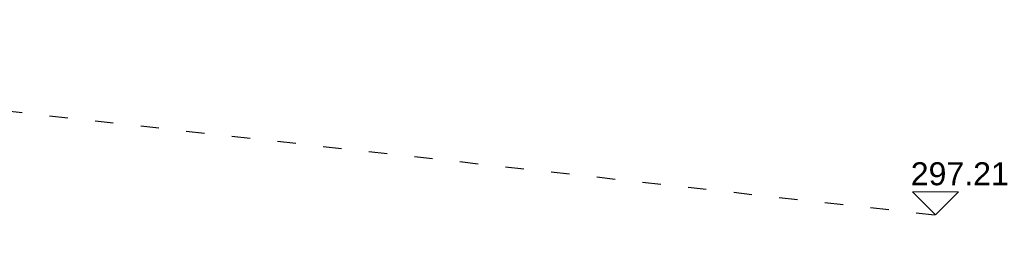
# Model space of a CAD drawing. Header units: inches. Extents: x 201967 to 338763, y -32705 to 30884.
# Tile 30 of 236: x 331000 to 331643, y -26224 to -26070. Entities that reach past the tile are written whole.
import ezdxf
from ezdxf.enums import TextEntityAlignment as Align

# ---------------------------------------------------------------- set-up
doc = ezdxf.new("R2010")
doc.units = ezdxf.units.IN
doc.header["$MEASUREMENT"] = 0
doc.linetypes.add('ACAD_ISO03W100', pattern=[30, 12, -18])
for name, color, linetype, lineweight in [('30 WIDOK 1 005', 5, 'Continuous', 5), ('34 WIDOK 5 030', 13, 'Continuous', 30), ('50 OPIS 1', 130, 'Continuous', 9)]:
    doc.layers.add(name, color=color, linetype=linetype, lineweight=lineweight)
doc.styles.add('WYMIAR-50 (15pkt) arial', font='arial.ttf', dxfattribs={"height": 15})

# ---------------------------------------------------------------- blocks, each defined once
blk = doc.blocks.new('*U1124')
blk.add_lwpolyline([(-15, 15), (0, 0), (15, 15), (-15, 15)])
at = {"style": 'WYMIAR-50 (15pkt) arial', "flags": 8}
blk.add_attdef('DETAIL#', text='', height=15, dxfattribs=at).set_placement((-16.14, 14.82), align=Align.BOTTOM_LEFT)
blk = doc.blocks.new('1 przekrój B Jagielońska')
at = {"layer": '34 WIDOK 5 030', "linetype": 'ACAD_ISO03W100'}
blk.add_lwpolyline([(-195, -714), (-55.82, -714), (565.86, -697), (565.86, -559.71), (625.9, -559.71), (625.9, -599), (1413.7, -687)], dxfattribs=at)
at = {"layer": '50 OPIS 1'}
ref = blk.add_blockref('*U1124', (1413.7, -687), dxfattribs=at)
ref.add_attrib('DETAIL#', '297.21', dxfattribs={"layer": '0', "height": 15, "style": 'WYMIAR-50 (15pkt) arial'}).set_placement((1397.57, -672.18), align=Align.BOTTOM_LEFT)

msp = doc.modelspace()

# ---------------------------------------------------------------- block references
at = {"layer": '30 WIDOK 1 005'}
msp.add_blockref('1 przekrój B Jagielońska', (330184.52, -25510.27), dxfattribs=at)

doc.saveas('drawing.dxf')
